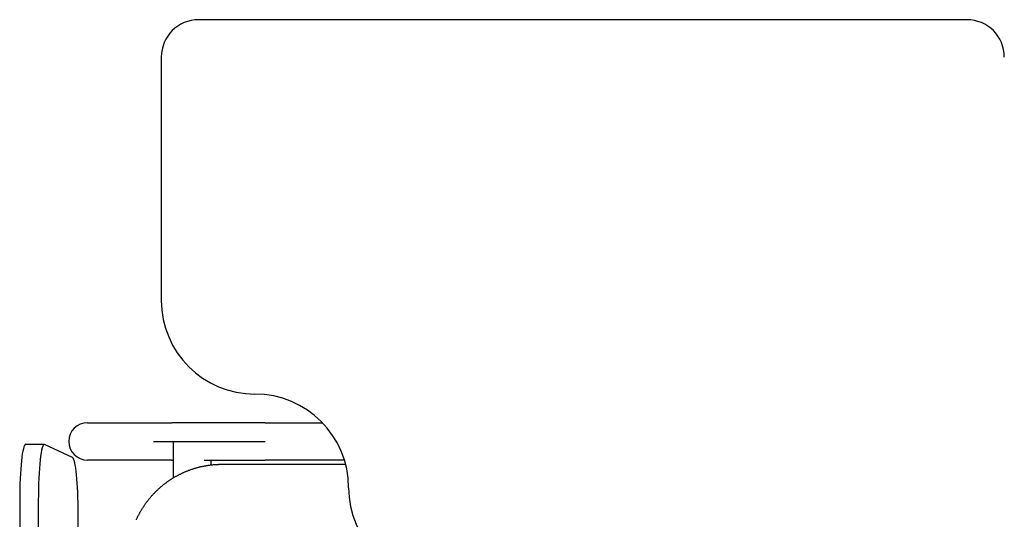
# Model space of a CAD drawing. Header units: metres. Extents: x -1 to 438, y -6 to 53.
# Tile 45 of 149: x 412.293 to 412.819, y 15.853 to 16.12. Entities that reach past the tile are written whole.
import ezdxf

# ---------------------------------------------------------------- set-up
doc = ezdxf.new("R2010")
doc.units = ezdxf.units.M
doc.linetypes.add('CONTINUA', pattern=[0])
doc.layers.add('PA MOBLES ACTUAL', color=7, linetype='CONTINUA', lineweight=25)

msp = doc.modelspace()

# ---------------------------------------------------------------- linework, layer by layer
at = {"layer": 'PA MOBLES ACTUAL', "color": 180, "transparency": 33554687}
for p, q in [((412.79898, 16.12001), (412.38898, 16.12001)), ((412.36898, 16.10001), (412.36898, 15.97001)), ((412.32958, 15.90474), (412.37464, 15.90474)), ((412.42434, 15.90474), (412.45494, 15.90474)), ((412.36476, 15.89474), (412.42434, 15.89474)), ((412.37545, 15.89474), (412.39545, 15.89474)), ((412.37545, 15.87531), (412.37545, 15.89474)), ((412.29657, 15.89318), (412.30651, 15.89318)), ((412.32158, 15.88615), (412.30667, 15.89315)), ((412.37464, 15.88474), (412.32958, 15.88474)), ((412.39545, 15.88474), (412.39545, 15.88217)), ((412.46675, 15.88474), (412.42434, 15.88474)), ((412.40132, 15.88252), (412.46739, 15.88252)), ((412.29338, 15.86318), (412.29338, 15.45626)), ((412.30332, 15.86318), (412.30332, 15.45626)), ((412.32461, 15.46326), (412.32461, 15.85618))]:
    msp.add_line(p, q, dxfattribs=at)
for points in [[(412.42434, 15.90474), (412.42369, 15.90474), (412.42304, 15.90474), (412.42239, 15.90474), (412.42174, 15.90474), (412.42109, 15.90474), (412.42044, 15.90474), (412.41979, 15.90474), (412.41915, 15.90474), (412.4185, 15.90474), (412.41786, 15.90474), (412.41722, 15.90474), (412.41658, 15.90474), (412.41594, 15.90474), (412.4153, 15.90474), (412.41466, 15.90474), (412.41403, 15.90474), (412.41339, 15.90474), (412.41276, 15.90474), (412.41213, 15.90474), (412.41151, 15.90474), (412.41088, 15.90474), (412.41026, 15.90474), (412.40963, 15.90474), (412.40902, 15.90474), (412.4084, 15.90474), (412.40778, 15.90474), (412.40717, 15.90474), (412.40656, 15.90474), (412.40596, 15.90474), (412.40535, 15.90474), (412.40475, 15.90474), (412.40416, 15.90474), (412.40356, 15.90474), (412.40297, 15.90474), (412.40239, 15.90474), (412.40181, 15.90474), (412.40123, 15.90474), (412.40066, 15.90474), (412.40009, 15.90474), (412.39952, 15.90474), (412.39896, 15.90474), (412.39841, 15.90474), (412.39785, 15.90474), (412.39731, 15.90474), (412.39676, 15.90474), (412.39622, 15.90474), (412.39569, 15.90474), (412.39516, 15.90474), (412.39464, 15.90474), (412.39412, 15.90474), (412.39361, 15.90474), (412.3931, 15.90474), (412.39259, 15.90474), (412.39209, 15.90474), (412.3916, 15.90474), (412.39111, 15.90474), (412.39063, 15.90474), (412.39015, 15.90474), (412.38968, 15.90474), (412.38921, 15.90474), (412.38881, 15.90474), (412.38841, 15.90474), (412.38802, 15.90474), (412.38763, 15.90474), (412.38725, 15.90474), (412.38687, 15.90474), (412.3865, 15.90474), (412.38613, 15.90474), (412.38576, 15.90474), (412.38541, 15.90474), (412.38505, 15.90474), (412.3847, 15.90474), (412.38436, 15.90474), (412.38402, 15.90474), (412.38369, 15.90474), (412.38336, 15.90474), (412.38304, 15.90474), (412.38272, 15.90474), (412.38241, 15.90474), (412.3821, 15.90474), (412.3818, 15.90474), (412.38151, 15.90474), (412.38122, 15.90474), (412.38093, 15.90474), (412.38065, 15.90474), (412.38038, 15.90474), (412.38011, 15.90474), (412.37985, 15.90474), (412.37959, 15.90474), (412.37934, 15.90474), (412.3791, 15.90474), (412.37886, 15.90474), (412.37862, 15.90474), (412.3784, 15.90474), (412.37818, 15.90474), (412.37796, 15.90474), (412.37775, 15.90474), (412.37755, 15.90474), (412.37735, 15.90474), (412.37716, 15.90474), (412.37698, 15.90474), (412.3768, 15.90474), (412.37662, 15.90474), (412.37646, 15.90474), (412.3763, 15.90474), (412.37614, 15.90474), (412.376, 15.90474), (412.37585, 15.90474), (412.37572, 15.90474), (412.37559, 15.90474), (412.37547, 15.90474), (412.37535, 15.90474), (412.37524, 15.90474), (412.37513, 15.90474), (412.37504, 15.90474), (412.37494, 15.90474), (412.37486, 15.90474), (412.37478, 15.90474), (412.37471, 15.90474), (412.37464, 15.90474)], [(412.37464, 15.88474), (412.37466, 15.88474), (412.37468, 15.88474), (412.3747, 15.88474), (412.37472, 15.88474), (412.37474, 15.88474), (412.37476, 15.88474), (412.37479, 15.88474), (412.37481, 15.88474), (412.37483, 15.88474), (412.37486, 15.88474), (412.37488, 15.88474), (412.37491, 15.88474), (412.37493, 15.88474), (412.37496, 15.88474), (412.37499, 15.88474), (412.37501, 15.88474), (412.37504, 15.88474), (412.37507, 15.88474), (412.3751, 15.88474), (412.37513, 15.88474), (412.37516, 15.88474), (412.37519, 15.88474), (412.37522, 15.88474), (412.37525, 15.88474), (412.37528, 15.88474), (412.37532, 15.88474), (412.37535, 15.88474), (412.37538, 15.88474), (412.37542, 15.88474), (412.37545, 15.88474)], [(412.39178, 15.88474), (412.39181, 15.88474), (412.39185, 15.88474), (412.39188, 15.88474), (412.39192, 15.88474), (412.39195, 15.88474), (412.39199, 15.88474), (412.39203, 15.88474), (412.39206, 15.88474), (412.3921, 15.88474), (412.39213, 15.88474), (412.39217, 15.88474), (412.3922, 15.88474), (412.39224, 15.88474), (412.39227, 15.88474), (412.39231, 15.88474), (412.39234, 15.88474), (412.39238, 15.88474), (412.39242, 15.88474), (412.39245, 15.88474), (412.39249, 15.88474), (412.39252, 15.88474), (412.39256, 15.88474), (412.39259, 15.88474), (412.39263, 15.88474), (412.39267, 15.88474), (412.3927, 15.88474), (412.39274, 15.88474), (412.39277, 15.88474), (412.39281, 15.88474), (412.39285, 15.88474), (412.39329, 15.88474), (412.39374, 15.88474), (412.39419, 15.88474), (412.39464, 15.88474), (412.3951, 15.88474), (412.39557, 15.88474), (412.39603, 15.88474), (412.3965, 15.88474), (412.39698, 15.88474), (412.39745, 15.88474), (412.39793, 15.88474), (412.39842, 15.88474), (412.3989, 15.88474), (412.39939, 15.88474), (412.39988, 15.88474), (412.40038, 15.88474), (412.40088, 15.88474), (412.40138, 15.88474), (412.40189, 15.88474), (412.4024, 15.88474), (412.40291, 15.88474), (412.40342, 15.88474), (412.40394, 15.88474), (412.40446, 15.88474), (412.40498, 15.88474), (412.40551, 15.88474), (412.40603, 15.88474), (412.40656, 15.88474), (412.4071, 15.88474), (412.40763, 15.88474), (412.40817, 15.88474), (412.40871, 15.88474), (412.40925, 15.88474), (412.40979, 15.88474), (412.41034, 15.88474), (412.41088, 15.88474), (412.41143, 15.88474), (412.41198, 15.88474), (412.41253, 15.88474), (412.41308, 15.88474), (412.41364, 15.88474), (412.41419, 15.88474), (412.41475, 15.88474), (412.4153, 15.88474), (412.41586, 15.88474), (412.41642, 15.88474), (412.41698, 15.88474), (412.41754, 15.88474), (412.4181, 15.88474), (412.41867, 15.88474), (412.41923, 15.88474), (412.4198, 15.88474), (412.42036, 15.88474), (412.42093, 15.88474), (412.4215, 15.88474), (412.42206, 15.88474), (412.42263, 15.88474), (412.4232, 15.88474), (412.42377, 15.88474), (412.42434, 15.88474)], [(412.35565, 15.85287), (412.35579, 15.85317), (412.35592, 15.85347), (412.35606, 15.85377), (412.35621, 15.85407), (412.35635, 15.85437), (412.3565, 15.85467), (412.35665, 15.85497), (412.3568, 15.85527), (412.35695, 15.85556), (412.3571, 15.85586), (412.35726, 15.85615), (412.35742, 15.85644), (412.35758, 15.85673), (412.35774, 15.85702), (412.3579, 15.85731), (412.35807, 15.8576), (412.35823, 15.85788), (412.3584, 15.85817), (412.35857, 15.85845), (412.35875, 15.85873), (412.35892, 15.85901), (412.3591, 15.85929), (412.35927, 15.85957), (412.35945, 15.85985), (412.35963, 15.86012), (412.35981, 15.8604), (412.36, 15.86067), (412.36018, 15.86094), (412.36037, 15.86121), (412.36056, 15.86148), (412.36075, 15.86174), (412.36094, 15.86201), (412.36114, 15.86227), (412.36133, 15.86253), (412.36153, 15.86279), (412.36172, 15.86305), (412.36192, 15.8633), (412.36212, 15.86356), (412.36233, 15.86381), (412.36253, 15.86406), (412.36273, 15.86431), (412.36294, 15.86456), (412.36315, 15.86481), (412.36335, 15.86505), (412.36356, 15.86529), (412.36377, 15.86553), (412.36399, 15.86577), (412.3642, 15.86601), (412.36441, 15.86625), (412.36463, 15.86648), (412.36484, 15.86671), (412.36506, 15.86694), (412.36528, 15.86717), (412.3655, 15.8674), (412.36572, 15.86762), (412.36594, 15.86784), (412.36616, 15.86807), (412.36639, 15.86829), (412.36661, 15.86851), (412.36684, 15.86873), (412.36707, 15.86894), (412.3673, 15.86916), (412.36754, 15.86938), (412.36778, 15.86959), (412.36801, 15.86981), (412.36825, 15.87002), (412.36849, 15.87023), (412.36874, 15.87044), (412.36898, 15.87065), (412.36923, 15.87086), (412.36948, 15.87106), (412.36973, 15.87127), (412.36998, 15.87147), (412.37023, 15.87168), (412.37049, 15.87188), (412.37075, 15.87208), (412.371, 15.87228), (412.37126, 15.87247), (412.37153, 15.87267), (412.37179, 15.87286), (412.37205, 15.87306), (412.37232, 15.87325), (412.37259, 15.87344), (412.37286, 15.87362), (412.37313, 15.87381), (412.3734, 15.874), (412.37368, 15.87418), (412.37395, 15.87436), (412.37423, 15.87454), (412.37451, 15.87472), (412.37479, 15.87489), (412.37507, 15.87507), (412.37535, 15.87524), (412.37563, 15.87541), (412.37592, 15.87558), (412.3762, 15.87575), (412.37649, 15.87592), (412.37678, 15.87608), (412.37707, 15.87624), (412.37736, 15.8764), (412.37766, 15.87656), (412.37795, 15.87672), (412.37824, 15.87687), (412.37854, 15.87702), (412.37884, 15.87717), (412.37914, 15.87732), (412.37943, 15.87747), (412.37973, 15.87762), (412.38004, 15.87776), (412.38034, 15.8779), (412.38064, 15.87804), (412.38095, 15.87818), (412.38125, 15.87831), (412.38156, 15.87844), (412.38186, 15.87857), (412.38217, 15.8787), (412.38248, 15.87883), (412.38279, 15.87895), (412.3831, 15.87908), (412.38341, 15.8792), (412.38372, 15.87932), (412.38404, 15.87943), (412.38435, 15.87955), (412.38466, 15.87966), (412.38498, 15.87977), (412.38529, 15.87988), (412.38561, 15.87998), (412.38593, 15.88009), (412.38624, 15.88019), (412.38656, 15.88029), (412.38688, 15.88038), (412.3872, 15.88048), (412.38752, 15.88057), (412.38784, 15.88066), (412.38816, 15.88075), (412.38848, 15.88084), (412.3888, 15.88092), (412.38912, 15.881), (412.38944, 15.88108), (412.38976, 15.88116), (412.39008, 15.88124), (412.39041, 15.88131), (412.39073, 15.88138), (412.39105, 15.88145), (412.39137, 15.88152), (412.3917, 15.88158), (412.39202, 15.88164), (412.39234, 15.8817), (412.39267, 15.88176), (412.39299, 15.88182), (412.39331, 15.88187), (412.39364, 15.88192), (412.39396, 15.88197), (412.39428, 15.88202), (412.39461, 15.88206), (412.39493, 15.88211), (412.39525, 15.88215), (412.39558, 15.88218), (412.3959, 15.88222), (412.39622, 15.88225), (412.39654, 15.88229), (412.39686, 15.88232), (412.39719, 15.88234), (412.39751, 15.88237), (412.39783, 15.88239), (412.39815, 15.88241), (412.39847, 15.88243), (412.39879, 15.88245), (412.3991, 15.88247), (412.39942, 15.88248), (412.39974, 15.88249), (412.40006, 15.8825), (412.40037, 15.88251), (412.40069, 15.88251), (412.40101, 15.88251), (412.40132, 15.88252)]]:
    msp.add_lwpolyline(points, dxfattribs=at)
for centre, radius, start, end in [((412.38898, 16.10001), 0.02, 90, 180), ((412.79898, 16.10001), 0.02, 0, 90), ((412.41898, 15.97001), 0.05, 180, 270), ((412.41898, 15.87001), 0.05, 0, 90), ((412.32958, 15.89474), 0.01, 90, 180), ((412.32958, 15.89474), 0.01, 180, 270), ((412.51898, 15.87001), 0.05, 180, 270)]:
    msp.add_arc(centre, radius, start, end, dxfattribs=at)
for centre, start_param, end_param in [((412.29657, 15.86318), 0, 1.570796), ((412.30651, 15.86318), 6.233227, 7.853982), ((412.32142, 15.85618), 4.712389, 6.233227)]:
    msp.add_ellipse(centre, major_axis=(0, 0.03), ratio=0.106466, start_param=start_param, end_param=end_param, dxfattribs=at)

doc.saveas('drawing.dxf')
